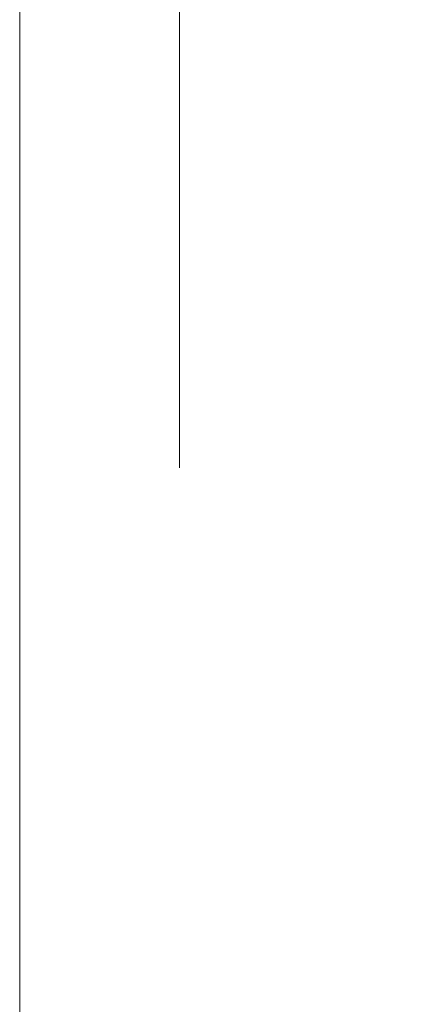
# Model space of a CAD drawing. Header units: millimetres. Extents: x 144573 to 336993, y 74252 to 247042.
# Tile 28 of 256: x 146721 to 146733, y 180509 to 180540. Entities that reach past the tile are written whole.
import ezdxf

# ---------------------------------------------------------------- set-up
doc = ezdxf.new("R2010")
doc.units = ezdxf.units.MM
doc.linetypes.add('ČÁRKOVANÁ', pattern=[19.049999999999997, 12.7, -6.35])
doc.layers.add('FASÁDA DETAILNÍ', color=255, linetype='Continuous', lineweight=0)

msp = doc.modelspace()

# ---------------------------------------------------------------- linework, layer by layer
at = {"layer": 'FASÁDA DETAILNÍ'}
msp.add_lwpolyline([(173301.4800355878, 174615.2586091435), (146721.4800355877, 174615.2586091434), (146721.4800355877, 198295.2586091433), (173301.4800355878, 198295.2586091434)], close=True, dxfattribs=at)
at = {"layer": 'FASÁDA DETAILNÍ', "linetype": 'ČÁRKOVANÁ', "ltscale": 5}
msp.add_lwpolyline([(173296.4800355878, 174620.2586091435), (146726.4800355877, 174620.2586091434), (146726.4800355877, 198290.2586091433), (173296.4800355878, 198290.2586091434)], close=True, dxfattribs=at)

doc.saveas('drawing.dxf')
